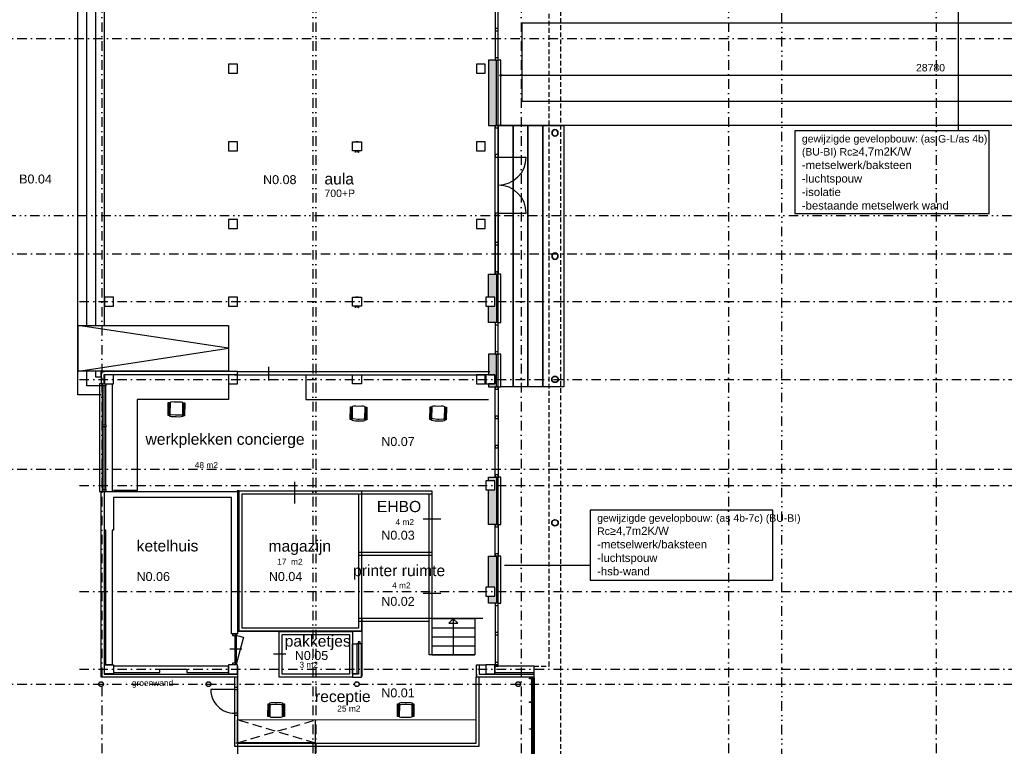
# Model space of a CAD drawing. Header units: millimetres. Extents: x 1137596 to 6076935, y -417599 to 265181.
# Tile 11 of 47: x 1176058 to 1209034, y -344350 to -320038. Entities that reach past the tile are written whole.
import ezdxf
from ezdxf.enums import TextEntityAlignment as Align

# ---------------------------------------------------------------- set-up
doc = ezdxf.new("R2010")
doc.units = ezdxf.units.MM
doc.header["$LTSCALE"] = 50
doc.header["$PDMODE"] = 3
doc.header["$PDSIZE"] = 1
for name, pattern in [('DASHDOT2', [12.7, 6.35, -3.175, 0, -3.175]), ('DIVIDE2', [15.875, 6.35, -3.175, 0, -3.175, 0, -3.175]), ('HIDDEN', [9.375, 6.25, -3.125]), ('HIDDEN2', [4.7625, 3.175, -1.5875]), ('PHANTOM2', [31.75, 15.875, -3.175, 3.175, -3.175, 3.175, -3.175])]:
    doc.linetypes.add(name, pattern=pattern)
doc.layers.get('0').update_dxf_attribs({"linetype": 'CONTINUOUS'})
doc.layers.get('DEFPOINTS').update_dxf_attribs({"linetype": 'CONTINUOUS'})
for name, color, linetype in [('AL21----_BUITENWAND', 3, 'CONTINUOUS'), ('AL22----_BINNENWAND', 3, 'CONTINUOUS'), ('AL24----_TRAPPEN', 1, 'CONTINUOUS'), ('AL28----_KONSTRUKTIES', 4, 'CONTINUOUS'), ('AL31----_BUITENKOZIJN', 2, 'CONTINUOUS'), ('AL32----_BINNENKOZIJN', 7, 'CONTINUOUS'), ('AL32----_BINNENKOZIJN_1', 1, 'CONTINUOUS'), ('Alg-Dik-Az', 4, 'CONTINUOUS'), ('Alg-Dun-Arc', 8, 'CONTINUOUS'), ('bib', 7, 'CONTINUOUS'), ('bib @ 100', 7, 'CONTINUOUS'), ('BiKoz-Draai-Az', 8, 'CONTINUOUS'), ('BiKoz-Hout-Az', 8, 'CONTINUOUS'), ('BiKoz-Hout-Drs', 2, 'CONTINUOUS'), ('BuKoz-Alum-Drs', 2, 'CONTINUOUS'), ('BuWand-Bakst-Drs', 3, 'CONTINUOUS'), ('CONSTRUCT-STAAL-DRS', 4, 'CONTINUOUS'), ('Daken-Dakrand-Az', 8, 'PHANTOM2'), ('DIM25', 1, 'CONTINUOUS'), ('Inricht-Alg-Drs', 2, 'CONTINUOUS'), ('LAYER24', 7, 'CONTINUOUS'), ('LAYER49', 7, 'CONTINUOUS'), ('Stramien-Alg-Az', 9, 'DASHDOT2'), ('Txt25', 2, 'CONTINUOUS'), ('TXT25-Oppvl', 2, 'CONTINUOUS'), ('TXT35', 3, 'CONTINUOUS')]:
    doc.layers.add(name, color=color, linetype=linetype)
doc.styles.add('BOS3', font='arial.ttf')
doc.dimstyles.new('BOS3', dxfattribs={"dimtxt": 2.5, "dimasz": 1.25, "dimexe": 1.25, "dimexo": 0, "dimgap": 1.25, "dimtad": 1, "dimdec": 3, "dimdsep": 46, "dimtxsty": 'BOS3', "dimblk": 'SMALL', "dimblk1": 'SMALL', "dimblk2": 'SMALL', "dimsah": 1, "dimcen": 2.5, "dimclrd": 1, "dimclre": 1, "dimclrt": 2, "dimadec": 4, "dimazin": 2, "dimtfac": 0.4, "dimtdec": 0, "dimtix": 1, "dimtmove": 2, "dimatfit": 3, "dimfxl": 1.25, "dimfxlon": 1, "dimtvp": 1, "dimtolj": 1, "dimarcsym": 0})

# ---------------------------------------------------------------- blocks, each defined once
blk = doc.blocks.new('stramienen')
at = {"layer": 'Stramien-Alg-Az'}
for points in [[(731225.4193, -557711.0234), (731225.4193, -629125.5137)], [(738293.5755, -557711.0234), (738293.5755, -629125.5137)], [(738399.443, -557711.0234), (738399.443, -629125.5137)], [(745270.6695, -557711.0234), (745270.6695, -629125.5137)], [(752220.671, -557711.0088), (752220.671, -629125.4991)], [(759170.6692, -557711.0234), (759170.6692, -629125.5137)], [(703629.6064, -591917.1412), (776404.4348, -591917.1412)], [(703629.6064, -599117.1403), (776404.4348, -599117.1403)], [(730479.0455, -600717.1188), (776404.4348, -600717.1188)], [(730479.0455, -603317.1185), (776404.4348, -603317.1185)], [(703629.6064, -606317.1403), (776404.4348, -606317.1403)], [(730479.0455, -606867.1185), (776404.4348, -606867.1185)], [(730479.0455, -610417.1186), (776404.4348, -610417.1186)], [(730479.0455, -613017.1193), (776404.4348, -613017.1193)], [(703629.6064, -613517.1403), (776404.4348, -613517.1403)]]:
    blk.add_lwpolyline(points, dxfattribs=at)
blk = doc.blocks.new('Bos bikozijn linksdr B930 simpel')
at = {"layer": 'BiKoz-Draai-Az'}
blk.add_lwpolyline([(67, 0), (67, -796, 0.414214), (863, 0, 0.414214)], format="xyb", dxfattribs=at)
at = {"layer": 'BiKoz-Hout-Az'}
for points in [[(67, 102), (863, 102)], [(67, 0), (863, 0)]]:
    blk.add_lwpolyline(points, dxfattribs=at)
at = {"layer": 'BiKoz-Hout-Drs'}
for points in [[(0, 102), (0, 0), (67, 0), (67, 102)], [(863, 102), (863, 0), (930, 0), (930, 102)]]:
    blk.add_lwpolyline(points, close=True, dxfattribs=at)
blk = doc.blocks.new('stoel 1')
at = {"layer": 'Inricht-Alg-Drs', "flags": 128}
blk.add_lwpolyline([(-24, -69), (-169, -80), (-207, -81, -0.366332), (-215, -75), (-215, -18), (-165, -5), (-102, 0), (0, 0), (102, 0), (165, -5), (215, -18), (215, -75, -0.366332), (207, -81), (169, -80), (23, -69)], format="xyb", close=True, dxfattribs=at)
for points in [[(-230, -446), (-221, -449), (-216, -457), (-216, -466), (-221, -473), (-230, -476), (-275, -476), (-275, -46), (-245, -46), (-245, -446)], [(230, -446), (245, -446), (245, -46), (275, -46), (275, -476), (230, -476), (221, -473), (216, -466), (216, -457), (221, -449)]]:
    blk.add_lwpolyline(points, close=True, dxfattribs=at)
blk.add_lwpolyline([(-215, -75), (-215, -484), (-163, -499), (-93, -499), (0, -495), (93, -499), (163, -499), (215, -484), (215, -75)], dxfattribs=at)
at = {"layer": 'Inricht-Alg-Drs'}
for centre in [(-230, -61), (230, -61)]:
    blk.add_circle(centre, 15, dxfattribs=at)
blk = doc.blocks.new('doorsneden')
at = {"layer": 'Alg-Dik-Az', "linetype": 'DIVIDE2'}
for p, q in [((43781, -63991), (43781, 5353)), ((-3627, -34717), (69066, -34717))]:
    blk.add_line(p, q, dxfattribs=at)
blk = doc.blocks.new('*U137')
at = {"layer": 'CONSTRUCT-STAAL-DRS'}
for radius in [110, 99.5]:
    blk.add_circle((0, 0), radius, dxfattribs=at)
blk = doc.blocks.new('_Small')
at = {"color": 0, "linetype": 'ByBlock', "lineweight": -2}
blk.add_circle((0, 0), 0.25, dxfattribs=at)
blk = doc.blocks.new('*D149')
at = {"layer": 'DEFPOINTS', "color": 0, "transparency": 16777216}
for p in [(1220952, -321764), (1192172, -321986), (1220952, -321898)]:
    blk.add_point(p, dxfattribs=at)
at = {"layer": 'DIM25', "color": 1, "lineweight": -2, "transparency": 16777216}
for p, q in [((1192172, -321898), (1192172, -321773)), ((1192172, -321898), (1220952, -321898)), ((1220952, -321889), (1220952, -322023))]:
    blk.add_line(p, q, dxfattribs=at)
at = {"layer": 'DIM25', "color": 1, "lineweight": -2, "transparency": 16777216, "xscale": 125, "yscale": 125, "zscale": 125, "rotation": 180}
blk.add_blockref('_Small', (1192172, -321898), dxfattribs=at)
at = {"layer": 'DIM25', "color": 1, "lineweight": -2, "transparency": 16777216, "xscale": 125, "yscale": 125, "zscale": 125}
blk.add_blockref('_Small', (1220952, -321898), dxfattribs=at)
at = {"layer": 'DIM25', "color": 2, "transparency": 16777216, "insert": (1206562, -321645), "char_height": 250, "attachment_point": 5, "style": 'BOS3'}
blk.add_mtext('\\A1;28780', dxfattribs=at)
blk = doc.blocks.new('*U252')
at = {"layer": 'TXT25-Oppvl', "style": 'BOS3'}
blk.add_attdef('OPPERVLAKTE2', (0, -3), '', height=2, dxfattribs=at)
at = {"layer": 'TXT35', "style": 'BOS3'}
for tag, p, height in [('RUIMTENUMMER', (0, 4), 3), ('RUIMTENAAM', (0, 0), 2.5)]:
    blk.add_attdef(tag, p, '', height=height, dxfattribs=at)

msp = doc.modelspace()

# ---------------------------------------------------------------- hatches: boundary and pattern name
at = {"layer": 'Alg-Dun-Arc', "transparency": 33554687}
h = msp.add_hatch(color=254, dxfattribs=at)
h.dxf.hatch_style = 1
h.paths.add_polyline_path([(1192031.6867, -323572.5677), (1192031.6867, -321391.3795), (1191756.6867, -321391.3795), (1191756.6867, -323572.5677)])
h = msp.add_hatch(color=254, dxfattribs=at)
h.dxf.hatch_style = 1
h.paths.add_polyline_path([(1191756.6867, -328552.554), (1192031.6867, -328552.554), (1192031.6867, -330168.9621), (1191756.6867, -330168.9757), (1191756.6867, -329621.577), (1191971.6848, -329621.577), (1191971.6848, -329321.577), (1191756.6867, -329321.577)])
h = msp.add_hatch(color=254, dxfattribs=at)
h.dxf.hatch_style = 1
h.paths.add_polyline_path([(1192031.6867, -332323.7253), (1192031.6867, -331228.9621), (1191756.6867, -331228.9621), (1191756.6867, -331921.578), (1191971.6848, -331921.578), (1191971.6848, -332221.5775), (1191756.6867, -332221.5775), (1191756.6867, -332323.7253)])
h = msp.add_hatch(color=254, dxfattribs=at)
h.dxf.hatch_style = 1
h.paths.add_polyline_path([(1191756.6867, -335343.7117), (1192031.6867, -335343.7117), (1192031.6867, -336928.0133), (1191756.6867, -336928.0133), (1191756.6867, -335771.5775), (1191971.6867, -335771.5775), (1191971.6867, -335471.5777), (1191756.6867, -335471.5777)])
h = msp.add_hatch(color=254, dxfattribs=at)
h.dxf.hatch_style = 1
h.paths.add_polyline_path([(1191756.6867, -337988.0133), (1192031.6867, -337988.0133), (1192031.6867, -339558.4281), (1191756.6867, -339558.4281), (1191756.6867, -339321.5774), (1191971.6867, -339321.5774), (1191971.6867, -339021.5778), (1191756.6867, -339021.5778)])

# ---------------------------------------------------------------- linework, layer by layer
at = {"color": 3}
for p, q in [((1184392.2016, -331657.174), (1184392.2016, -332108.6244)), ((1183351.6855, -331921.576), (1191671.6853, -331921.578)), ((1183351.6865, -331811.5765), (1191804.7381, -331811.5765)), ((1184974.3607, -341272.8274), (1184559.4043, -341272.8274)), ((1183353.4052, -344231.5854), (1183354.0513, -343468.9918)), ((1185963.8128, -344231.5854), (1185963.8128, -343470.4762))]:
    msp.add_line(p, q, dxfattribs=at)
at = {"color": 1}
for p, q in [((1185274.0764, -336221.3945), (1185274.0764, -335495.4328)), ((1189770.0597, -340171.5779), (1189770.068, -335912.3936)), ((1189870.0597, -340071.5752), (1189870.0637, -335812.397)), ((1190159.4977, -336754.2961), (1189566.9401, -336754.2961)), ((1190159.4977, -339235.6372), (1189566.9401, -339235.6372)), ((1189870.0597, -341284.7534), (1189770.0597, -341284.7534))]:
    msp.add_line(p, q, dxfattribs=at)
at = {"color": 4}
for p, q in [((1183351.6865, -340511.5763), (1187501.6865, -340496.5773)), ((1193288.8358, -342041.578), (1193288.8358, -341666.5775))]:
    msp.add_line(p, q, dxfattribs=at)
at = {"color": 3, "linetype": 'ByBlock'}
msp.add_line((1191351.685, -341622.9087), (1191671.6853, -341621.5765), dxfattribs=at)
at = {"color": 1, "linetype": 'HIDDEN'}
for p, q in [((1183353.4052, -344231.5854), (1185963.8128, -343470.4762)), ((1185963.1675, -344241.576), (1183354.0513, -343468.9918))]:
    msp.add_line(p, q, dxfattribs=at)
at = {"color": 3}
for points in [[(1183049.3276, -331921.578), (1183049.3276, -332743.024), (1179991.8305, -332743.024), (1179991.8305, -335786.4252), (1179199.2987, -335786.4189)], [(1185638.1329, -331921.578), (1185638.1329, -332743.024), (1191756.6867, -332744.7932)], [(1183251.6855, -342041.576), (1183251.6855, -344341.576), (1191451.2782, -344341.576), (1191451.2782, -342041.578)], [(1183351.6855, -342041.576), (1183351.6855, -344241.576), (1191351.2782, -344241.576), (1191351.2782, -342041.578)], [(1183351.6855, -344241.576), (1191351.2782, -344241.576), (1191351.2782, -343472.6417), (1183342.3084, -343468.0866)]]:
    msp.add_lwpolyline(points, dxfattribs=at)
at = {"color": 1}
for points in [[(1187501.6865, -340496.5773), (1183408.6875, -340496.5773), (1183408.6875, -335807.577), (1187501.6865, -335807.577)], [(1187401.6865, -340396.5773), (1183508.6875, -340396.5773), (1183508.6875, -335907.577), (1187401.6865, -335907.577)], [(1191301.2738, -340071.5782), (1191301.2738, -341284.7534), (1189870.0597, -341284.7534), (1189870.0597, -340071.5782)]]:
    msp.add_lwpolyline(points, close=True, dxfattribs=at)
for points in [[(1189870.0637, -335812.3892), (1187434.1061, -335812.3892)], [(1189870.0636, -335912.3938), (1187434.1061, -335912.3888)], [(1189870.0617, -337864.9071), (1187434.1061, -337864.9071)], [(1189870.0616, -337964.9117), (1187434.1061, -337964.9067)], [(1189870.0597, -341284.7534), (1189870.0597, -340071.5782), (1187434.1061, -340071.5697)], [(1189770.0597, -341284.7534), (1189770.0597, -340171.5779), (1187434.1061, -340171.5697)], [(1191571.6867, -340071.57), (1187514.1208, -340071.5782), (1187514.8614, -342009.7465), (1187514.8614, -342009.7465)]]:
    msp.add_lwpolyline(points, dxfattribs=at)
at = {"color": 3}
for points in [[(1187201.6859, -342041.578), (1184743.2616, -342041.578), (1184743.2616, -340504.0768), (1187201.6859, -340504.0768)], [(1187101.6859, -341941.578), (1184843.2616, -341941.578), (1184843.2616, -340604.0768), (1187101.6859, -340604.0768)], [(1185963.1675, -344231.5854), (1183353.4052, -344231.5854), (1183353.4052, -344620.7876), (1185963.1675, -344620.7876)]]:
    msp.add_lwpolyline(points, close=True, dxfattribs=at)
at = {"layer": 'AL21----_BUITENWAND'}
for points in [[(1191351.7628, -341941.5768), (1191351.7636, -342041.578), (1191351.685, -341622.9087), (1191451.7629, -341622.9087), (1191451.7629, -341941.5787), (1193288.8358, -341941.5787)], [(1193288.8358, -341666.5775), (1191971.6867, -341666.5775), (1191971.6867, -341876.5773), (1193288.8358, -341876.5773)], [(1193288.8358, -342041.578), (1191351.7636, -342041.578)]]:
    msp.add_lwpolyline(points, dxfattribs=at)
at = {"layer": 'AL22----_BINNENWAND'}
for points in [[(1183351.6855, -331921.576), (1183351.6865, -331811.5765), (1178781.6845, -331811.5765), (1178781.6845, -332221.5755), (1178881.6865, -332221.5755), (1178881.6865, -331911.5765), (1183251.6865, -331911.5765), (1183251.6865, -331921.576), (1183351.6855, -331921.5769)], [(1178781.6845, -332221.5775), (1178731.6845, -332221.5775), (1178731.6865, -335821.5763), (1178781.6855, -335821.5763)], [(1179151.6855, -332221.5755), (1179151.6865, -335821.576)], [(1179151.6855, -332221.5775), (1179151.6855, -335821.5763)], [(1187401.6854, -332221.5775), (1187301.6861, -332221.5775)], [(1181651.6865, -341941.5768), (1183351.6865, -341941.5768), (1183351.6865, -342041.576), (1181651.6865, -342041.576), (1181651.6865, -342036.5763), (1180751.686, -342036.5763), (1180751.686, -342041.5763), (1178781.6855, -342041.5763), (1178781.6855, -335821.5763), (1178881.6865, -335821.5763), (1178881.6865, -341941.577), (1180751.686, -341941.577), (1180751.686, -341936.577), (1181651.6862, -341936.577), (1181651.6862, -341941.5768)], [(1187201.6859, -341941.5768), (1187201.6859, -342041.578), (1187501.6865, -342041.5781), (1187501.6865, -340921.5763), (1187401.6863, -340921.5763), (1187401.6872, -341941.5787), (1187201.6859, -341941.5787)], [(1187401.6863, -340921.5763), (1187351.6857, -340921.5763)], [(1187201.6859, -341941.5768), (1187201.6859, -341921.5763)]]:
    msp.add_lwpolyline(points, dxfattribs=at)
for points in [[(1183351.6865, -340587.5771), (1183151.686, -340587.5771), (1183151.686, -336021.5765), (1179201.6855, -336021.58), (1179201.6865, -337121.5775), (1179156.6865, -337121.5775), (1179156.6875, -341621.5768), (1178946.6855, -341621.5765), (1178946.6855, -337121.5775), (1178901.6865, -337121.5776), (1178901.6865, -335821.5743), (1183351.6875, -335821.576), (1183351.6865, -340587.5771)], [(1187351.6857, -340921.5763), (1187351.6857, -341921.5763), (1187201.6859, -341921.5763), (1187201.6859, -340921.5763)], [(1181651.6865, -341766.5768), (1181651.6865, -341876.5773), (1183051.686, -341876.5773), (1183051.686, -341666.5755), (1181651.6865, -341666.5755), (1180751.686, -341666.5755), (1179201.6865, -341666.5755), (1179201.6865, -341876.5753), (1180751.686, -341876.5753), (1180751.686, -341766.5768)]]:
    msp.add_lwpolyline(points, close=True, dxfattribs=at)
at = {"layer": 'AL24----_TRAPPEN', "linetype": 'HIDDEN2'}
for points in [[(1194185.6821, -344671.5746), (1194185.8118, -319491.5975), (1194185.8118, -319491.5975), (1221121.7245, -319491.5975), (1221121.7245, -319491.5975), (1221121.7245, -293422.5202), (1221121.7245, -292522.5202), (1178973.6263, -292522.5202)], [(1193785.8118, -341666.5775), (1193785.8118, -341666.5775), (1193785.8126, -319341.5954)], [(1193288.8358, -341666.5775), (1193785.8118, -341666.5775)]]:
    msp.add_lwpolyline(points, dxfattribs=at)
at = {"layer": 'AL24----_TRAPPEN'}
for points in [[(1178001.7044, -329321.577), (1178001.7002, -318602.4219)], [(1178301.7038, -329321.5768), (1178301.7002, -318902.4219), (1178781.6972, -318902.4199)], [(1178901.6836, -319382.4209), (1178781.6995, -319382.4209), (1178781.6845, -319202.4179), (1178601.6875, -319202.4179), (1178601.6875, -329321.5766)], [(1178901.6844, -330269.1029), (1178901.6972, -319382.4209)], [(1192081.6867, -321391.3795), (1192081.6867, -319341.577), (1220950.9973, -319341.577), (1220950.9973, -323572.5764), (1192081.6867, -323572.5764), (1192081.6867, -323327.5677)], [(1178301.6855, -329321.5768), (1178301.6855, -320671.577)], [(1178001.6865, -332591.5765), (1178001.6865, -329321.577)], [(1178301.6855, -330269.1029), (1178301.6855, -329321.577)], [(1178601.6875, -329321.577), (1178601.6875, -330269.1029)], [(1183049.3276, -330269.0953), (1183049.3276, -331794.0952), (1178016.4611, -331794.0952), (1178016.4766, -330269.1029), (1183049.3276, -330269.0953)], [(1178031.462, -331794.0971), (1183049.3276, -331031.5953), (1178016.4766, -330269.0681)], [(1178301.6855, -332291.577), (1178301.6855, -331794.0952)], [(1178601.6875, -331794.0952), (1178601.6875, -331991.5751), (1178781.6845, -331991.5775), (1178781.6845, -331811.5765), (1178901.6826, -331811.5765), (1178901.6826, -331794.0952)], [(1178781.6845, -332291.577), (1178301.6855, -332291.577)], [(1178781.6845, -332591.5765), (1178001.6865, -332591.5765)], [(1178781.6865, -332591.5765), (1178001.6865, -332591.5765)], [(1187514.8614, -340071.5782), (1187514.8614, -342009.7465)], [(1190580.0979, -340084.7532), (1190580.0979, -341284.7534)], [(1184301.6857, -340511.5763), (1183351.6865, -340511.5763)], [(1189870.0597, -340384.7546), (1191301.2738, -340384.7546)], [(1189870.0597, -340684.7541), (1191301.2738, -340684.7541)], [(1189870.0597, -340984.7536), (1191301.2738, -340984.7536)], [(1189870.0597, -341284.7534), (1191301.2738, -341284.7534)], [(1183366.6865, -342041.576), (1183366.6865, -341666.5755)], [(1183351.6855, -343241.576), (1183351.6855, -342041.576)], [(1183351.6855, -343241.576), (1183351.6855, -342041.576)], [(1183351.6855, -344241.576), (1183299.7431, -344241.3456)], [(1185921.72, -344241.578), (1183351.6855, -344241.576)]]:
    msp.add_lwpolyline(points, dxfattribs=at)
for points in [[(1220150.9973, -322772.5764), (1192881.6867, -322772.5764), (1192881.6867, -320141.577), (1220150.9973, -320141.577)], [(1192081.6867, -323572.5764), (1192581.6867, -323572.5764), (1192581.6867, -332323.7253), (1192171.6867, -332323.7253), (1192171.6867, -331228.9621), (1192081.6867, -331228.9621), (1192081.6867, -330168.9757), (1192171.6867, -330168.9757), (1192171.6867, -328552.554), (1192081.6867, -328552.554)], [(1192581.6867, -323572.5764), (1193081.6867, -323572.5764), (1193081.6867, -332323.7253), (1192581.6867, -332323.7253)], [(1193081.6867, -323572.5764), (1193581.6867, -323572.5764), (1193581.6867, -332323.7253), (1193081.6867, -332323.7253)], [(1193581.6867, -323572.5764), (1194285.7682, -323572.5769), (1194285.7682, -332323.7259), (1193581.6867, -332323.7253)], [(1190580.0979, -340084.7532), (1190430.0979, -340234.7532), (1190730.0979, -340234.7532)]]:
    msp.add_lwpolyline(points, close=True, dxfattribs=at)
at = {"layer": 'AL24----_TRAPPEN', "const_width": 37.5}
msp.add_lwpolyline([(1190580.0979, -341266.0034, -1), (1190580.0979, -341303.5034, -1)], format="xyb", close=True, dxfattribs=at)
at = {"layer": 'AL28----_KONSTRUKTIES'}
for points in [[(1183051.685, -321521.577), (1183051.685, -321821.577), (1183351.6855, -321821.577), (1183351.6855, -321521.577)], [(1191351.6997, -321521.5682), (1191351.6997, -321821.5672), (1191651.7011, -321821.5672), (1191651.7011, -321521.5682)], [(1183051.686, -324121.576), (1183051.686, -324421.5741), (1183351.7041, -324421.5741), (1183351.7041, -324121.576)], [(1187501.6855, -324121.577), (1187501.6855, -324421.577), (1187201.685, -324421.577), (1187201.685, -324121.577)], [(1187391.6885, -324117.5712), (1187391.6885, -324121.579), (1187311.6705, -324121.579), (1187311.6705, -324117.5712)], [(1191351.7036, -324121.5672), (1191351.7036, -324421.5663), (1191651.6848, -324421.5663), (1191651.6848, -324121.5672)], [(1187391.6885, -324421.5663), (1187391.6885, -324425.5663), (1187311.6879, -324425.5663), (1187311.6879, -324421.5663)], [(1183051.686, -326721.576), (1183051.686, -327021.576), (1183351.6855, -327021.576), (1183351.6855, -326721.576)], [(1191351.685, -326721.577), (1191351.685, -327021.577), (1191651.6865, -327021.577), (1191651.6865, -326721.577)], [(1179201.6845, -329621.577), (1179201.6845, -329321.577), (1178901.6855, -329321.577), (1178901.6855, -329621.577)], [(1183051.686, -329321.576), (1183051.686, -329621.576), (1183351.6855, -329621.576), (1183351.6855, -329321.576)], [(1187501.6855, -329321.577), (1187501.6855, -329621.577), (1187201.6859, -329621.577), (1187201.6859, -329321.577)], [(1187391.6355, -329317.5751), (1187391.6355, -329321.5751), (1187311.6359, -329321.5751), (1187311.6359, -329317.5751)], [(1191671.6853, -329321.577), (1191671.6853, -329621.577), (1191971.6848, -329621.577), (1191971.6848, -329321.577)], [(1187391.6326, -329621.5751), (1187391.6326, -329625.5751), (1187311.6331, -329625.5751), (1187311.6331, -329621.5751)], [(1178901.6845, -331921.576), (1178901.6845, -332221.5775), (1179201.6845, -332221.5775), (1179201.6845, -331921.576)], [(1183051.686, -331921.576), (1183051.686, -332221.5775), (1183351.6855, -332221.5775), (1183351.6855, -331921.576)], [(1187501.6846, -331921.578), (1187501.6846, -332221.5775), (1187201.6859, -332221.5775), (1187201.6859, -331921.578)], [(1191351.685, -331921.578), (1191351.685, -332221.5775), (1191651.6848, -332221.5775), (1191651.6848, -331921.578)], [(1191671.6853, -331921.578), (1191671.6853, -332221.5775), (1191971.6848, -332221.5775), (1191971.6848, -331921.578)], [(1191671.6853, -335471.5777), (1191671.6853, -335771.5775), (1191971.6867, -335771.5775), (1191971.6867, -335471.5777)], [(1191671.6872, -339021.5778), (1191671.6872, -339321.5774), (1191971.6867, -339321.5774), (1191971.6867, -339021.5778)], [(1179201.6865, -341621.5765), (1179201.6865, -341921.5763), (1178901.6865, -341921.5763), (1178901.6865, -341621.5765)], [(1183051.686, -341621.5765), (1183051.686, -341921.5763), (1183351.6855, -341921.5763), (1183351.6855, -341621.5765)], [(1191671.6853, -341621.5765), (1191671.6853, -341920.1745), (1191971.6848, -341920.1745), (1191971.6848, -341621.5765)]]:
    msp.add_lwpolyline(points, close=True, dxfattribs=at)
for points in [[(1187301.6309, -324425.5736), (1187401.6311, -324425.5736), (1187401.6301, -324475.5731), (1187398.5957, -324475.5731), (1187397.0733, -324475.3353), (1187395.7017, -324474.6503), (1187394.5978, -324473.5751), (1187393.8759, -324472.2225), (1187393.5979, -324470.7103), (1187392.6897, -324437.41), (1187392.4509, -324435.8905), (1187391.8321, -324434.4794), (1187390.8742, -324433.2718), (1187389.6487, -324432.3534), (1187388.2208, -324431.7718), (1187386.6919, -324431.5731), (1187316.57, -324431.5721), (1187315.0401, -324431.7699), (1187313.6207, -324432.3465), (1187312.3867, -324433.2709), (1187311.428, -324434.4774), (1187310.8092, -324435.8895), (1187310.5713, -324437.409), (1187309.6632, -324470.7084), (1187309.3851, -324472.2215), (1187308.6632, -324473.5746), (1187307.5593, -324474.6493), (1187306.1877, -324475.3343), (1187304.6653, -324475.5721), (1187301.6309, -324475.5721), (1187301.6309, -324425.5726)], [(1187301.6318, -329625.5736), (1187401.632, -329625.5736), (1187401.631, -329675.5731), (1187398.5966, -329675.5731), (1187397.0742, -329675.3353), (1187395.7026, -329674.6503), (1187394.5987, -329673.5751), (1187393.8769, -329672.2225), (1187393.5988, -329670.7103), (1187392.6906, -329637.41), (1187392.4519, -329635.8905), (1187391.833, -329634.4794), (1187390.8751, -329633.2718), (1187389.6496, -329632.3534), (1187388.2218, -329631.7718), (1187386.6928, -329631.5731), (1187316.5709, -329631.5721), (1187315.041, -329631.7699), (1187313.6217, -329632.3465), (1187312.3877, -329633.2709), (1187311.4289, -329634.4774), (1187310.8101, -329635.8895), (1187310.5722, -329637.409), (1187309.6641, -329670.7084), (1187309.386, -329672.2215), (1187308.6641, -329673.5746), (1187307.5603, -329674.6493), (1187306.1886, -329675.3343), (1187304.6662, -329675.5721), (1187301.6318, -329675.5721), (1187301.6318, -329625.5726)]]:
    msp.add_lwpolyline(points, dxfattribs=at)
for centre, radius in [((1178781.6868, -342271.6349), 79.5), ((1178781.6868, -342271.6349), 75.5), ((1182381.6839, -342271.6349), 79.5), ((1182381.6839, -342271.6349), 75.5), ((1187351.6853, -342271.6349), 79.5), ((1187351.6853, -342271.6349), 75.5), ((1192752.1836, -342271.5765), 79.5), ((1192752.1836, -342271.5765), 75.5)]:
    msp.add_circle(centre, radius, dxfattribs=at)
at = {"layer": 'AL31----_BUITENKOZIJN'}
for points in [[(1193285.6793, -342056.5741), (1193285.6793, -342106.5741), (1193206.6806, -342106.5741), (1193206.6806, -342089.5751), (1193131.6798, -342089.5751), (1193131.6798, -342073.576), (1193206.6806, -342073.576), (1193206.6806, -342056.577), (1193285.6793, -342056.5741)], [(1193206.6826, -342056.5751), (1193206.6826, -342041.576)], [(1193206.6826, -342056.5751), (1193206.6826, -342041.576)], [(1193213.1826, -342056.577), (1193213.1826, -342041.578)], [(1193215.1821, -342041.578), (1193215.1821, -342056.577)], [(1193262.1831, -342056.5787), (1193262.1831, -342041.578)], [(1193264.1831, -342041.578), (1193264.1831, -342056.5787)], [(1193270.6826, -342056.577), (1193270.6826, -342041.576)], [(1193270.6826, -342056.5746), (1193270.6826, -342041.578)], [(1193285.6793, -342846.5721), (1193285.6793, -342896.5721), (1193206.6806, -342896.5721), (1193206.6806, -342879.5731), (1193131.6798, -342879.5731), (1193131.6798, -342863.5741), (1193206.6806, -342863.5741), (1193206.6806, -342846.5751), (1193285.6793, -342846.5721)], [(1193285.6816, -343746.5765), (1193285.6816, -343796.5765), (1193206.6829, -343796.5765), (1193206.6829, -343779.5775), (1193131.6821, -343779.5775), (1193131.6821, -343763.5785), (1193206.6829, -343763.5785), (1193206.6829, -343746.5795), (1193285.6816, -343746.5765)]]:
    msp.add_lwpolyline(points, dxfattribs=at)
for points in [[(1193245.6778, -342106.5726), (1193245.6778, -342846.577), (1193206.6806, -342846.577), (1193206.6806, -342106.5741)], [(1193213.1826, -342056.577), (1193213.1826, -342041.578), (1193215.1821, -342041.578), (1193215.1821, -342056.577)], [(1193264.1831, -342041.578), (1193264.1831, -342056.575), (1193262.1831, -342056.575), (1193262.1831, -342041.578)], [(1193285.6773, -342106.5741), (1193285.6773, -342846.577), (1193263.6762, -342846.5729), (1193263.6768, -342106.5741)], [(1193245.6821, -342896.5768), (1193245.6821, -343746.5761), (1193206.6849, -343746.5775), (1193206.6849, -342896.5782)], [(1193285.6816, -342896.5782), (1193285.6816, -343746.5746), (1193263.6831, -343746.5775), (1193263.6811, -342896.5782)], [(1193245.6821, -343796.5785), (1193245.6821, -344606.5756), (1193206.6849, -344606.577), (1193206.6849, -343796.5799)], [(1193285.6816, -343796.5799), (1193285.6816, -344606.5741), (1193263.6831, -344606.577), (1193263.6811, -343796.5799)]]:
    msp.add_lwpolyline(points, close=True, dxfattribs=at)
at = {"layer": 'AL32----_BINNENKOZIJN'}
for points in [[(1178831.6816, -333588.0765), (1178831.6816, -332288.5751)], [(1178831.6826, -333588.0746), (1178831.6826, -332288.5751)], [(1178891.6816, -333588.0765), (1178891.6816, -332288.5751)], [(1178891.6816, -333588.0765), (1178891.6816, -332288.5751)], [(1178891.6826, -333588.0746), (1178891.6826, -332288.5751)], [(1178891.6826, -333588.0746), (1178891.6826, -332288.5751)], [(1178945.6816, -333588.0765), (1178945.6816, -332288.5751)], [(1178945.6826, -333588.0746), (1178945.6826, -332288.5751)], [(1178831.6816, -335754.5768), (1178831.6816, -333655.076)], [(1178831.6826, -335754.5748), (1178831.6826, -333655.076)], [(1178891.6836, -335754.5768), (1178891.6816, -333655.076)], [(1178891.6836, -335754.5768), (1178891.6816, -333655.076)], [(1178891.6826, -335754.5748), (1178891.6826, -333655.076)], [(1178891.6826, -335754.5748), (1178891.6826, -333655.076)], [(1178945.6816, -335754.5768), (1178945.6816, -333655.076)], [(1178945.6826, -335754.5748), (1178945.6826, -333655.076)]]:
    msp.add_lwpolyline(points, dxfattribs=at)
for points in [[(1178945.6826, -332221.5755), (1178945.6826, -332288.5751), (1178831.6826, -332288.5751), (1178831.6826, -332221.5755)], [(1178945.6826, -333588.0746), (1178945.6826, -333655.076), (1178831.6816, -333655.076), (1178831.6816, -333588.0746)], [(1178945.6826, -335754.5748), (1178945.6826, -335820.9872), (1178831.6826, -335820.9872), (1178831.6826, -335754.5748)], [(1183351.6874, -335921.5773), (1183408.6865, -335921.5773), (1183408.6875, -335807.577), (1183341.687, -335807.577), (1183341.687, -335821.576), (1183351.6875, -335821.576)], [(1183272.6879, -340654.5747), (1183201.6875, -340654.5747), (1183201.6875, -340587.5771), (1183315.6879, -340587.5771), (1183315.6879, -340637.5758), (1183272.6879, -340637.5758)], [(1183272.684, -341569.5763), (1183272.6879, -340639.5757), (1183312.687, -340639.5757), (1183312.687, -341569.5763)], [(1187465.6869, -340906.5792), (1187465.6869, -340856.5787), (1187395.6867, -340856.5787), (1187395.6867, -340906.5792)], [(1183201.684, -341554.5773), (1183272.684, -341554.5773), (1183272.684, -341571.576), (1183315.684, -341571.576), (1183315.684, -341621.5765), (1183201.684, -341621.5765)]]:
    msp.add_lwpolyline(points, close=True, dxfattribs=at)
at = {"layer": 'AL32----_BINNENKOZIJN_1'}
msp.add_lwpolyline([(1183314.684, -340639.5793, -0.0351906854), (1183554.5038, -340703.6333), (1183314.6818, -341564.0793)], format="xyb", dxfattribs=at)
msp.add_lwpolyline([(1183492.6855, -341104.576), (1183092.6855, -341104.576)], dxfattribs=at)
at = {"layer": 'BiKoz-Draai-Az'}
for points in [[(1192081.6867, -324632.554), (1193021.6867, -324632.554)], [(1192081.6867, -326512.554), (1193021.6867, -326512.554)]]:
    msp.add_lwpolyline(points, dxfattribs=at)
for centre, start, end in [((1192081.6867, -324632.554), 270, 0), ((1192081.6867, -326512.554), 0, 90)]:
    msp.add_arc(centre, 940, start, end, dxfattribs=at)
at = {"layer": 'BuKoz-Alum-Drs'}
for points in [[(1191981.6867, -321391.3795), (1192081.6867, -321391.3795), (1192081.6867, -319351.3795), (1191981.6867, -319351.3795)], [(1192081.6867, -328552.554), (1191981.6867, -328552.554), (1191981.6867, -323572.554), (1192081.6867, -323572.554)], [(1191981.6867, -328472.554), (1192081.6867, -328472.554), (1192081.6867, -326592.554), (1191981.6867, -326592.554)], [(1191756.6867, -328552.554), (1192031.6867, -328552.554), (1192031.6867, -330168.9621), (1191756.6867, -330168.9757), (1191756.6867, -329621.577), (1191971.6848, -329621.577), (1191971.6848, -329321.577), (1191756.6867, -329321.577)], [(1191981.6867, -331228.9621), (1192081.6867, -331228.9621), (1192081.6867, -330168.9621), (1191981.6867, -330168.9621)], [(1192081.6867, -335343.7117), (1191981.6867, -335343.7117), (1191981.6867, -332323.7117), (1192081.6867, -332323.7117)], [(1192081.6867, -337988.0133), (1191981.6867, -337988.0133), (1191981.6867, -336928.0133), (1192081.6867, -336928.0133)], [(1191756.6867, -337988.0133), (1192031.6867, -337988.0133), (1192031.6867, -339558.4281), (1191756.6867, -339558.4281), (1191756.6867, -339321.5774), (1191971.6867, -339321.5774), (1191971.6867, -339021.5778), (1191756.6867, -339021.5778)], [(1191981.6867, -341621.5765), (1192081.6867, -341621.5765), (1192081.6867, -339558.4281), (1191981.6867, -339558.4281)]]:
    msp.add_lwpolyline(points, close=True, dxfattribs=at)
at = {"layer": 'BuKoz-Alum-Drs', "color": 2}
for points in [[(1191981.6867, -320411.3795), (1192081.6867, -320411.3795), (1192081.6867, -320331.3795), (1191981.6867, -320331.3795)], [(1191981.6867, -321391.3795), (1192081.6867, -321391.3795), (1192081.6867, -321311.3795), (1191981.6867, -321311.3795)], [(1191981.6867, -323652.554), (1192081.6867, -323652.554), (1192081.6867, -323572.554), (1191981.6867, -323572.554)], [(1191981.6867, -324632.554), (1192081.6867, -324632.554), (1192081.6867, -324552.554), (1191981.6867, -324552.554)], [(1191981.6867, -324632.554), (1192081.6867, -324632.554), (1192081.6867, -324552.554), (1191981.6867, -324552.554)], [(1191981.6867, -326592.554), (1192081.6867, -326592.554), (1192081.6867, -326512.554), (1191981.6867, -326512.554)], [(1191981.6867, -327572.554), (1192081.6867, -327572.554), (1192081.6867, -327492.554), (1191981.6867, -327492.554)], [(1191981.6867, -328552.554), (1192081.6867, -328552.554), (1192081.6867, -328472.554), (1191981.6867, -328472.554)], [(1191981.6867, -330248.9621), (1192081.6867, -330248.9621), (1192081.6867, -330168.9621), (1191981.6867, -330168.9621)], [(1191981.6867, -331228.9621), (1192081.6867, -331228.9621), (1192081.6867, -331148.9621), (1191981.6867, -331148.9621)], [(1191981.6867, -332403.7117), (1192081.6867, -332403.7117), (1192081.6867, -332323.7117), (1191981.6867, -332323.7117)], [(1191981.6867, -333383.7117), (1192081.6867, -333383.7117), (1192081.6867, -333303.7117), (1191981.6867, -333303.7117)], [(1191981.6867, -334363.7117), (1192081.6867, -334363.7117), (1192081.6867, -334283.7117), (1191981.6867, -334283.7117)], [(1191981.6867, -335343.7117), (1192081.6867, -335343.7117), (1192081.6867, -335263.7117), (1191981.6867, -335263.7117)], [(1191981.6867, -337008.0133), (1192081.6867, -337008.0133), (1192081.6867, -336928.0133), (1191981.6867, -336928.0133)], [(1191981.6867, -337988.0133), (1192081.6867, -337988.0133), (1192081.6867, -337908.0133), (1191981.6867, -337908.0133)], [(1191981.6867, -339638.4281), (1192081.6867, -339638.4281), (1192081.6867, -339558.4281), (1191981.6867, -339558.4281)], [(1191981.6867, -340618.4281), (1192081.6867, -340618.4281), (1192081.6867, -340538.4281), (1191981.6867, -340538.4281)], [(1191971.6867, -341666.5775), (1192081.6867, -341666.5775), (1192081.6867, -341621.5765), (1191971.6867, -341621.5765)], [(1191981.6867, -341621.5765), (1192081.6867, -341621.5765), (1192081.6867, -341541.5765), (1191981.6867, -341541.5765)]]:
    msp.add_lwpolyline(points, close=True, dxfattribs=at)
at = {"layer": 'BuKoz-Alum-Drs'}
for points in [[(1192031.6867, -323572.5677), (1192031.6867, -323572.5677), (1192031.6867, -321391.3795), (1191756.6867, -321391.3795), (1191756.6867, -323572.5677), (1192031.6867, -323572.5677)], [(1192031.6867, -332323.7253), (1192031.6867, -332323.7253), (1192031.6867, -331228.9621), (1191756.6867, -331228.9621), (1191756.6867, -331921.578), (1191971.6848, -331921.578), (1191971.6848, -332221.5775), (1191756.6867, -332221.5775), (1191756.6867, -332323.7253), (1192031.6867, -332323.7253)], [(1191756.6867, -335343.7117), (1192031.6867, -335343.7117), (1192031.6867, -336928.0133), (1191756.6867, -336928.0133), (1191756.6867, -335771.5775), (1191971.6867, -335771.5775), (1191971.6867, -335471.5777), (1191756.6867, -335471.5777), (1191756.6867, -335343.7117)]]:
    msp.add_lwpolyline(points, dxfattribs=at)
at = {"layer": 'BuWand-Bakst-Drs'}
for points in [[(1192091.6867, -323572.5677), (1192171.6867, -323572.5677), (1192171.6867, -321391.3795), (1192071.6867, -321391.3795), (1192071.6867, -323572.5677)], [(1192091.6867, -330168.9757), (1192171.6867, -330168.9757), (1192171.6867, -328552.554), (1192071.6867, -328552.554), (1192071.6867, -330168.9757)], [(1192091.6867, -332323.7253), (1192171.6867, -332323.7253), (1192171.6867, -331228.9621), (1192071.6867, -331228.9621), (1192071.6867, -332323.7253)], [(1192091.6867, -336928.0133), (1192171.6867, -336928.0133), (1192171.6867, -335343.7117), (1192071.6867, -335343.7117), (1192071.6867, -336928.0133)], [(1192091.6867, -339558.4281), (1192171.6867, -339558.4281), (1192171.6867, -337988.0133), (1192071.6867, -337988.0133), (1192071.6867, -339558.4281)]]:
    msp.add_lwpolyline(points, close=True, dxfattribs=at)
at = {"layer": 'Daken-Dakrand-Az'}
msp.add_line((1193285.6816, -344686.5765), (1193288.8358, -342041.578), dxfattribs=at)
at = {"layer": 'LAYER24', "linetype": 'Continuous', "lineweight": 18}
msp.add_lwpolyline([(1189860.2689, -340071.5782), (1189810.2683, -340071.5782)], dxfattribs=at)
at = {"layer": 'LAYER49', "linetype": 'Continuous', "lineweight": 18}
for points in [[(1183366.6865, -341666.5755), (1183351.6865, -341666.5755)], [(1183351.6865, -342041.576), (1183366.6865, -342041.576)], [(1187201.6859, -342041.578), (1187186.686, -342041.578)]]:
    msp.add_lwpolyline(points, dxfattribs=at)
at = {"layer": 'Txt25'}
for points in [[(1202020.3616, -326522.188), (1208525.6975, -326522.188), (1208525.6975, -323759.5194), (1202020.3616, -323759.5194)], [(1195163.8639, -338789.0357), (1201285.4711, -338789.0357), (1201285.4711, -336451.5413), (1195163.8639, -336451.5413)]]:
    msp.add_lwpolyline(points, close=True, dxfattribs=at)

# ---------------------------------------------------------------- block references
msp.add_blockref('stramienen', (447580.4278, 271245.5598))
at = {"layer": 'bib'}
for name, p in [('doorsneden', (1157803.7793, -291871.5804)), ('*U137', (1193985.747, -332071.5587)), ('*U137', (1193985.747, -336869.0681))]:
    msp.add_blockref(name, p, dxfattribs=at)
at = {"layer": 'bib', "xscale": -1, "rotation": 180}
for p in [(1193985.747, -323824.7441), (1193985.747, -327948.1509)]:
    msp.add_blockref('*U137', p, dxfattribs=at)
at = {"layer": 'bib', "color": 1, "linetype": 'HIDDEN'}
for name, p, rotation in [('stoel 1', (1181301.3874, -333331.2577), 178.9763164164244), ('stoel 1', (1187403.8169, -333469.6392), 178.9763164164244), ('stoel 1', (1190069.086, -333469.6392), 178.9763164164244), ('Bos bikozijn linksdr B930 simpel', (1183251.6534, -342382.8437), 269.9999999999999), ('stoel 1', (1184649.3925, -342881.0678), 359.6407150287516), ('stoel 1', (1188988.1361, -342881.0678), 359.6407150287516)]:
    msp.add_blockref(name, p, dxfattribs=dict(at, rotation=rotation))
at = {"layer": 'bib @ 100'}
ref = msp.add_blockref('*U252', (1176039.2134, -325917.8391), dxfattribs=dict(at, xscale=100, yscale=100, zscale=100))
ref.add_attrib('RUIMTENUMMER', 'B0.04', (1176039.2134, -325517.8391), dxfattribs={"layer": 'TXT35', "height": 300, "style": 'BOS3'})
ref = msp.add_blockref('*U252', (1184210.4309, -325940.1951), dxfattribs=dict(at, xscale=100, yscale=100, zscale=100))
ref.add_attrib('RUIMTENUMMER', 'N0.08', (1184210.4309, -325540.1951), dxfattribs={"layer": 'TXT35', "height": 300, "style": 'BOS3'})
ref = msp.add_blockref('*U252', (1188169.0065, -334702.9398), dxfattribs=dict(at, xscale=100, yscale=100, zscale=100))
ref.add_attrib('RUIMTENUMMER', 'N0.07', (1188169.0065, -334302.9398), dxfattribs={"layer": 'TXT35', "height": 300, "style": 'BOS3'})
ref = msp.add_blockref('*U252', (1188169.0065, -337836.3609), dxfattribs=dict(at, xscale=100, yscale=100, zscale=100))
ref.add_attrib('RUIMTENUMMER', 'N0.03', (1188169.0065, -337436.3609), dxfattribs={"layer": 'TXT35', "height": 300, "style": 'BOS3'})
ref = msp.add_blockref('*U252', (1179971.9766, -339219.1638), dxfattribs=dict(at, xscale=100, yscale=100, zscale=100))
ref.add_attrib('RUIMTENUMMER', 'N0.06', (1179971.9766, -338819.1638), dxfattribs={"layer": 'TXT35', "height": 300, "style": 'BOS3'})
ref = msp.add_blockref('*U252', (1184402.7324, -339219.1638), dxfattribs=dict(at, xscale=100, yscale=100, zscale=100))
ref.add_attrib('RUIMTENUMMER', 'N0.04', (1184402.7324, -338819.1638), dxfattribs={"layer": 'TXT35', "height": 300, "style": 'BOS3'})
ref = msp.add_blockref('*U252', (1188169.0065, -340050.607), dxfattribs=dict(at, xscale=100, yscale=100, zscale=100))
ref.add_attrib('RUIMTENUMMER', 'N0.02', (1188169.0065, -339650.607), dxfattribs={"layer": 'TXT35', "height": 300, "style": 'BOS3'})
ref = msp.add_blockref('*U252', (1185272.0265, -341862.5115), dxfattribs=dict(at, xscale=100, yscale=100, zscale=100))
ref.add_attrib('RUIMTENUMMER', 'N0.05', (1185272.0265, -341462.5115), dxfattribs={"layer": 'TXT35', "height": 300, "style": 'BOS3'})
ref = msp.add_blockref('*U252', (1188169.0065, -343113.4458), dxfattribs=dict(at, xscale=100, yscale=100, zscale=100))
ref.add_attrib('RUIMTENUMMER', 'N0.01', (1188169.0065, -342713.4458), dxfattribs={"layer": 'TXT35', "height": 300, "style": 'BOS3'})

# ---------------------------------------------------------------- texts
at = {"style": 'BOS3'}
msp.add_text('aula', height=375, dxfattribs=at).set_placement((1186263.6498, -325550.3146))
for s, p in [('werkplekken concierge', (1182935.7024, -334260.5467)), ('EHBO', (1188762.2692, -336514.1913)), ('ketelhuis', (1181008.6556, -337830.5456)), ('magazijn', (1185438.4276, -337834.7249)), ('printer ruimte', (1188765.6799, -338657.1733)), ('pakketjes', (1186039.3602, -341015.9647)), ('receptie', (1186879.4587, -342869.2586))]:
    msp.add_text(s, height=375, dxfattribs=at).set_placement(p, align=Align.CENTER)
at = {"color": 1, "style": 'BOS3'}
for s, p in [('48 m2', (1182309.3282, -335041.2968)), ('4 m2', (1188954.719, -336947.5718)), ('17  m2', (1185108.1306, -338274.7288)), ('4 m2', (1188841.5601, -339068.2003)), ('3 m2', (1185738.6817, -341722.0257)), ('groenwand', (1180508.0695, -342330.6723)), ('25 m2', (1187082.2218, -343187.3806))]:
    msp.add_text(s, height=200, dxfattribs=at).set_placement(p, align=Align.CENTER)
at = {"layer": 'Txt25', "char_height": 250, "attachment_point": 1, "style": 'BOS3'}
for s, width, insert in [('gewijzigde gevelopbouw: (as G-L/as 4b) (BU-BI) Rc{\\H1.0833x;≥4,7m2K/W\\P-metselwerk/baksteen\\P-luchtspouw\\P-isolatie\\P-bestaande metselwerk wand}', 6940.903373, (1202254.9167, -323895.8992)), ('700+P', 1241.568499, (1186266.8712, -325721.1388)), ('gewijzigde gevelopbouw: (as 4b-7c) (BU-BI) Rc{\\H1.0833x;≥4,7m2K/W\\P-metselwerk/baksteen\\P-luchtspouw\\P-hsb-wand}', 6940.903373, (1195398.419, -336587.9211))]:
    msp.add_mtext_dynamic_manual_height_columns(s, width=width, gutter_width=1250, heights=[0], dxfattribs=dict(at, insert=insert))

# ---------------------------------------------------------------- dimensions: what is measured, and where the dimension line sits
at = {"layer": 'DIM25'}
dim = msp.add_linear_dim(base=(1220951.6863, -321898.0314), p1=(1192171.6867, -321985.7576), p2=(1220951.6863, -321763.7807), dimstyle='BOS3', override={"dimscale": 0, "dimtxt": 2.5, "dimasz": 1.25, "dimexe": 1.25, "dimexo": 1.25, "dimgap": 1.25, "dimclrt": 2, "dimfxl": 1.25, "dimfxlon": 1}, dxfattribs=at)
dim.commit()
dim.dimension.update_dxf_attribs({"geometry": '*D149', "text_midpoint": (1206561.6865, -321645.3881)})

# ---------------------------------------------------------------- leaders
at = {"layer": 'AL21----_BUITENWAND'}
for points in [[(1207493.6919, -319341.603), (1207493.6919, -323759.5194)], [(1192297.3641, -338290.8853), (1195163.8639, -338290.8853)]]:
    msp.add_leader(points, dimstyle='BOS3', override={"dimscale": 0}, dxfattribs=at)

doc.saveas('drawing.dxf')
